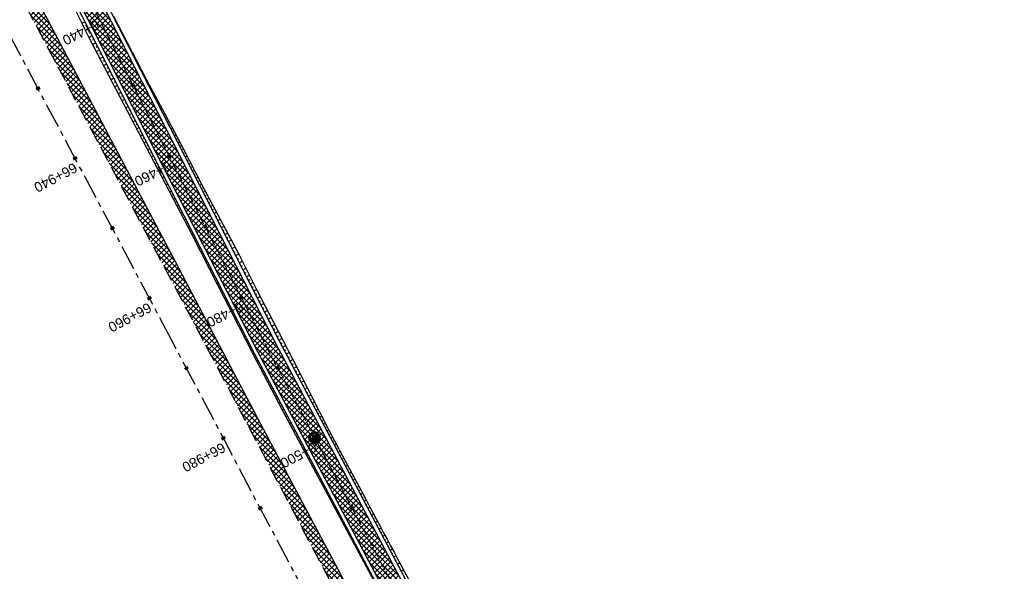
# Model space of a CAD drawing. Header units: metres. Extents: x 7529682 to 7533704, y 5721210 to 5727842.
# Tile 56 of 64: x 7529913 to 7530037, y 5727338 to 5727408. Entities that reach past the tile are written whole.
import ezdxf

# ---------------------------------------------------------------- set-up
doc = ezdxf.new("R2010")
doc.units = ezdxf.units.M
doc.linetypes.add('CENTER', pattern=[50.8, 31.75, -6.35, 6.35, -6.35])
doc.linetypes.add('HIDDEN', pattern=[9.525, 6.35, -3.175])
for name, color, linetype in [('C-DROGI-SYTUACJA-ETYKIETY', 7, 'Continuous'), ('D-hatch-pobocza', 131, 'Continuous'), ('D-pobocza', 7, 'Continuous'), ('D-skarpa', 7, 'Continuous'), ('D-skarpa-kreskowanie', 7, 'Continuous')]:
    doc.layers.add(name, color=color, linetype=linetype)
doc.layers.add('D-hatch-ciag-pieszo-rowerowy', color=7, linetype='Continuous', lineweight=13, true_color=0xff9f80)
for name, color, linetype, lineweight in [('D-krawędzie', 7, 'Continuous', 30), ('D-obrzeża', 7, 'Continuous', 30), ('D-oś', 10, 'CENTER', 30)]:
    doc.layers.add(name, color=color, linetype=linetype, lineweight=lineweight)
doc.layers.add('poprzeczki', color=7, linetype='Continuous', true_color=0x0000c7)
doc.styles.get("Standard").update_dxf_attribs({"font": 'arial.ttf'})
pattern_1 = [(45, (0, 0), (-0.33675960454, 0.33675960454), []), (135, (0, 0), (-0.33675960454, -0.33675960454), [])]

# ---------------------------------------------------------------- blocks, each defined once
blk = doc.blocks.new('AeccTickLine')
at = {"color": 0, "linetype": 'ByBlock', "lineweight": -2}
blk.add_line((0, 1), (0, -1), dxfattribs=at)
blk = doc.blocks.new('kilometraz')
at = {"linetype": 'ByBlock', "lineweight": -2}
blk.add_hatch(color=0, dxfattribs=at).paths.add_polyline_path([(0, -0.28125, 0.41421356), (0.28125, 0, 0.41421356), (0, 0.28125)])
at = {"color": 0, "linetype": 'ByBlock', "lineweight": -2}
blk.add_line((0, 0.28125), (0, -0.28125), dxfattribs=at)
blk.add_circle((0, 0), 0.28125, dxfattribs=at)

msp = doc.modelspace()

# ---------------------------------------------------------------- hatches: boundary and pattern name
at = {"layer": 'D-hatch-ciag-pieszo-rowerowy'}
h = msp.add_hatch(dxfattribs=at)
h.set_pattern_fill('ANSI37', color=256, scale=0.15, style=0)
h.set_pattern_definition(pattern_1)
h.paths.add_polyline_path([(7529994.12, 5727270.04), (7529996.41, 5727271.05), (7529995.89, 5727272.04), (7529987.33, 5727287.9), (7529970.79, 5727319.4), (7529945.39, 5727367.32), (7529919.65, 5727417.71), (7529903.69, 5727447.92), (7529879.89, 5727492.6), (7529862.56, 5727525.26), (7529859.54, 5727525.64), (7529877.69, 5727491.42), (7529901.48, 5727446.75), (7529917.43, 5727416.56), (7529943.17, 5727366.16), (7529968.58, 5727318.23), (7529985.13, 5727286.73), (7529993.68, 5727270.86)])
at = {"layer": 'D-hatch-pobocza'}
h = msp.add_hatch(dxfattribs=at)
h.set_pattern_fill('ANSI37', color=256, scale=0.15, style=0)
h.set_pattern_definition(pattern_1)
h.paths.add_polyline_path([(7529905.34, 5727429.09), (7529892.28, 5727453.58), (7529881.53, 5727473.69), (7529872.27, 5727491.4), (7529857.46, 5727519.14), (7529841.38, 5727549.79), (7529827.75, 5727575.78), (7529816.4, 5727596.89), (7529800.43, 5727627.4), (7529788.07, 5727650.98), (7529775.85, 5727673.83), (7529761.3, 5727701.31), (7529749.89, 5727722.83), (7529745.5, 5727731.66), (7529738.97, 5727744.08), (7529737.46, 5727743.32), (7529742.21, 5727734.3), (7529762.33, 5727696.27), (7529777.78, 5727667.01), (7529799.32, 5727626.3), (7529822.19, 5727583.16), (7529846.92, 5727536.35), (7529864.75, 5727502.66), (7529900.46, 5727434.96), (7529935.35, 5727369.31), (7529971.48, 5727300.79), (7529988.36, 5727268.84), (7529990.28, 5727268.6), (7529990.33, 5727268.62), (7529981.66, 5727284.96), (7529968.42, 5727309.6), (7529956.4, 5727332.85), (7529943.52, 5727357.04), (7529932.32, 5727378.32), (7529916.68, 5727408.01)])

# ---------------------------------------------------------------- linework, layer by layer
at = {"layer": 'D-krawędzie', "linetype": 'HIDDEN', "ltscale": 0.3}
msp.add_lwpolyline([(7529737.46, 5727743.32), (7529742.21, 5727734.3), (7529762.33, 5727696.27), (7529777.78, 5727667.01), (7529799.32, 5727626.3), (7529822.19, 5727583.16), (7529846.92, 5727536.35), (7529864.75, 5727502.66), (7529900.46, 5727434.96), (7529935.35, 5727369.31), (7529971.48, 5727300.79), (7530006.7, 5727234.14), (7530044.2, 5727163.13), (7530082.89, 5727090.2), (7530098.69, 5727060.36), (7530132, 5726997.21), (7530163.82, 5726937.1), (7530204.08, 5726861.01), (7530247.82, 5726778.44)], dxfattribs=at)
at = {"layer": 'D-obrzeża'}
for points in [[(7529996.41, 5727271.05), (7529995.89, 5727272.04), (7529987.33, 5727287.9), (7529970.79, 5727319.4), (7529945.39, 5727367.32), (7529919.65, 5727417.71), (7529903.69, 5727447.92), (7529879.89, 5727492.6), (7529858.76, 5727532.43), (7529838.86, 5727569.49), (7529813.48, 5727616.01), (7529794.96, 5727650.5), (7529776.02, 5727686.41), (7529748.84, 5727737.8), (7529744.12, 5727746.74, 0.071785), (7529740.75, 5727751.36), (7529739.55, 5727752.59, -0.071658), (7529736.19, 5727757.2), (7529717.23, 5727793)], [(7530013.81, 5727232.53), (7529993.68, 5727270.86), (7529985.13, 5727286.73), (7529968.58, 5727318.23), (7529943.17, 5727366.16), (7529917.43, 5727416.56), (7529901.48, 5727446.75), (7529877.69, 5727491.42), (7529856.56, 5727531.25), (7529836.66, 5727568.3), (7529811.28, 5727614.82), (7529792.75, 5727649.33), (7529773.81, 5727685.24), (7529746.63, 5727736.64), (7529746.63, 5727736.64), (7529742.08, 5727745.25, 0.071785), (7529738.71, 5727749.87), (7529737.51, 5727751.1, -0.071658), (7529734.15, 5727755.71), (7529715.01, 5727791.86)]]:
    msp.add_lwpolyline(points, format="xyb", dxfattribs=at)
at = {"layer": 'D-oś', "ltscale": 0.1}
msp.add_lwpolyline([(7530244.73, 5726776.79), (7530200.99, 5726859.38), (7530160.73, 5726935.46), (7530128.9, 5726995.57), (7530095.59, 5727058.73), (7530079.8, 5727088.56), (7530041.11, 5727161.5), (7530003.61, 5727232.51), (7529968.38, 5727299.15), (7529932.26, 5727367.67), (7529897.37, 5727433.33), (7529861.66, 5727501.03), (7529843.83, 5727534.71), (7529819.1, 5727581.52), (7529796.23, 5727624.66), (7529774.69, 5727665.37), (7529759.23, 5727694.64), (7529739.12, 5727732.66), (7529700.24, 5727806.04)], dxfattribs=at)
at = {"layer": 'D-oś', "ltscale": 0.03}
msp.add_lwpolyline([(7529714.3, 5727795.87), (7529735.17, 5727756.46, 0.071658), (7529738.53, 5727751.85), (7529739.73, 5727750.61, -0.071785), (7529743.1, 5727746), (7529747.74, 5727737.22), (7529774.91, 5727685.82), (7529793.85, 5727649.92), (7529812.38, 5727615.42), (7529837.76, 5727568.89), (7529857.66, 5727531.84), (7529878.79, 5727492.01), (7529902.59, 5727447.34), (7529918.54, 5727417.13), (7529944.28, 5727366.74), (7529969.69, 5727318.81), (7529986.23, 5727287.31), (7529994.78, 5727271.45), (7530014.92, 5727233.12)], format="xyb", dxfattribs=at)
at = {"layer": 'D-pobocza'}
for points in [[(7529719.96, 5727788.91), (7529736.63, 5727757.43, 0.071658), (7529739.91, 5727752.94), (7529741.11, 5727751.71, -0.071785), (7529744.56, 5727746.97), (7529749.29, 5727738.04), (7529776.46, 5727686.64), (7529795.4, 5727650.74), (7529813.92, 5727616.25), (7529839.3, 5727569.73), (7529859.2, 5727532.67), (7529880.34, 5727492.83), (7529904.14, 5727448.16), (7529920.09, 5727417.94), (7529945.83, 5727367.55), (7529971.23, 5727319.63), (7529987.77, 5727288.13), (7529996.33, 5727272.27), (7529996.87, 5727271.25)], [(7529718.05, 5727785.05), (7529733.71, 5727755.48, 0.071658), (7529737.15, 5727750.75), (7529738.35, 5727749.52, -0.071785), (7529741.63, 5727745.02), (7529746.19, 5727736.41), (7529773.37, 5727685.01), (7529792.31, 5727649.09), (7529810.84, 5727614.58), (7529836.22, 5727568.06), (7529856.11, 5727531.02), (7529877.24, 5727491.19), (7529901.04, 5727446.52), (7529916.99, 5727416.33), (7529942.73, 5727365.93), (7529968.14, 5727318), (7529984.69, 5727286.49), (7529993.24, 5727270.63), (7529993.66, 5727269.84)]]:
    msp.add_lwpolyline(points, format="xyb", dxfattribs=at)
at = {"layer": 'D-pobocza', "linetype": 'ByBlock'}
msp.add_lwpolyline([(7529990.33, 5727268.62), (7529981.66, 5727284.96), (7529968.42, 5727309.6), (7529956.4, 5727332.85), (7529943.52, 5727357.04), (7529932.32, 5727378.32), (7529916.68, 5727408.01), (7529905.34, 5727429.09), (7529892.28, 5727453.58), (7529881.53, 5727473.69), (7529872.27, 5727491.4), (7529857.46, 5727519.14), (7529841.38, 5727549.79), (7529827.75, 5727575.78), (7529816.4, 5727596.89), (7529800.43, 5727627.4), (7529788.07, 5727650.98), (7529775.85, 5727673.83), (7529761.3, 5727701.31), (7529749.89, 5727722.83), (7529745.5, 5727731.66), (7529738.97, 5727744.08), (7529737.46, 5727743.32)], dxfattribs=at)
at = {"layer": 'D-skarpa', "linetype": 'Continuous'}
for points in [[(7529918.62, 5727412.13, -0.013727), (7529921.38, 5727406.73), (7529921.9, 5727405.72), (7529934.78, 5727381.09), (7529937.06, 5727376.63), (7529942.54, 5727365.85), (7529943.91, 5727363.26), (7529945.77, 5727359.75), (7529946.23, 5727358.83), (7529948.59, 5727354.42), (7529958.04, 5727336.8)], [(7529924.93, 5727408.55), (7529929.03, 5727400.61), (7529931.42, 5727396.22), (7529933.76, 5727391.79), (7529936.05, 5727387.35), (7529940.73, 5727378.51), (7529943, 5727374.05), (7529946.25, 5727367.75), (7529947.58, 5727365.2), (7529949.38, 5727361.66), (7529949.86, 5727360.75), (7529952.13, 5727356.3), (7529954.47, 5727351.88), (7529956.82, 5727347.47, 0.000197), (7529963.89, 5727334.24)]]:
    msp.add_lwpolyline(points, format="xyb", dxfattribs=at)
at = {"layer": 'D-skarpa-kreskowanie', "linetype": 'Continuous'}
for p, q in [((7529921.32, 5727407.85, 107.76), (7529920.91, 5727407.64, 107.45)), ((7529921.54, 5727407.4, 107.76), (7529921.34, 5727407.3, 107.61)), ((7529921.77, 5727406.96, 107.76), (7529921.36, 5727406.75, 107.45)), ((7529925.34, 5727407.72, 107.9), (7529925.32, 5727407.71, 107.89)), ((7529925.56, 5727407.27, 107.89), (7529925.55, 5727407.27, 107.89)), ((7529925.79, 5727406.82, 107.89), (7529925.77, 5727406.82, 107.88)), ((7529922, 5727406.51, 107.76), (7529921.8, 5727406.41, 107.61)), ((7529922.23, 5727406.07, 107.76), (7529921.83, 5727405.86, 107.46)), ((7529922.45, 5727405.62, 107.76), (7529922.26, 5727405.52, 107.61)), ((7529926.02, 5727406.38, 107.88), (7529926.01, 5727406.38, 107.88)), ((7529926.23, 5727405.93, 107.88), (7529926.25, 5727405.93, 107.88)), ((7529926.46, 5727405.48, 107.88), (7529926.46, 5727405.48, 107.87)), ((7529922.68, 5727405.18, 107.75), (7529922.29, 5727404.98, 107.46)), ((7529922.91, 5727404.73, 107.75), (7529922.71, 5727404.63, 107.61)), ((7529923.14, 5727404.29, 107.75), (7529922.75, 5727404.09, 107.46)), ((7529926.68, 5727405.04, 107.88), (7529926.7, 5727405.04, 107.86)), ((7529926.91, 5727404.59, 107.87), (7529926.92, 5727404.6, 107.87)), ((7529927.14, 5727404.14, 107.87), (7529927.17, 5727404.16, 107.85)), ((7529923.36, 5727403.84, 107.75), (7529923.17, 5727403.74, 107.61)), ((7529923.59, 5727403.4, 107.75), (7529923.22, 5727403.2, 107.46)), ((7529923.82, 5727402.95, 107.74), (7529923.63, 5727402.86, 107.61)), ((7529927.37, 5727403.7, 107.87), (7529927.38, 5727403.71, 107.86)), ((7529927.59, 5727403.25, 107.87), (7529927.63, 5727403.27, 107.84)), ((7529924.05, 5727402.51, 107.74), (7529923.68, 5727402.32, 107.47)), ((7529924.27, 5727402.06, 107.74), (7529924.09, 5727401.97, 107.6)), ((7529927.82, 5727402.81, 107.87), (7529927.84, 5727402.82, 107.85)), ((7529928.05, 5727402.36, 107.87), (7529928.1, 5727402.39, 107.83)), ((7529928.28, 5727401.92, 107.86), (7529928.3, 5727401.93, 107.84)), ((7529924.5, 5727401.61, 107.74), (7529924.14, 5727401.43, 107.47)), ((7529924.73, 5727401.17, 107.74), (7529924.55, 5727401.08, 107.6)), ((7529924.96, 5727400.72, 107.74), (7529924.61, 5727400.54, 107.47)), ((7529928.5, 5727401.47, 107.86), (7529928.56, 5727401.5, 107.82)), ((7529928.73, 5727401.03, 107.86), (7529928.76, 5727401.04, 107.84)), ((7529928.96, 5727400.58, 107.86), (7529929.03, 5727400.62, 107.81)), ((7529925.18, 5727400.28, 107.73), (7529925.01, 5727400.19, 107.6)), ((7529925.41, 5727399.83, 107.73), (7529925.07, 5727399.66, 107.48)), ((7529925.64, 5727399.39, 107.73), (7529925.47, 5727399.3, 107.6)), ((7529929.19, 5727400.14, 107.86), (7529929.23, 5727400.16, 107.83)), ((7529929.41, 5727399.69, 107.85), (7529929.51, 5727399.74, 107.79)), ((7529929.64, 5727399.25, 107.85), (7529929.69, 5727399.27, 107.81)), ((7529925.87, 5727398.94, 107.73), (7529925.53, 5727398.77, 107.48)), ((7529926.09, 5727398.5, 107.73), (7529925.93, 5727398.41, 107.6)), ((7529926.32, 5727398.05, 107.72), (7529926, 5727397.89, 107.48)), ((7529929.87, 5727398.8, 107.85), (7529929.98, 5727398.86, 107.76)), ((7529930.1, 5727398.36, 107.85), (7529930.16, 5727398.39, 107.8)), ((7529930.32, 5727397.91, 107.85), (7529930.46, 5727397.98, 107.74)), ((7529926.55, 5727397.61, 107.72), (7529926.39, 5727397.53, 107.6)), ((7529926.78, 5727397.16, 107.72), (7529926.46, 5727397, 107.48)), ((7529927, 5727396.72, 107.72), (7529926.85, 5727396.64, 107.6)), ((7529930.55, 5727397.47, 107.84), (7529930.63, 5727397.5, 107.79)), ((7529930.78, 5727397.02, 107.84), (7529930.94, 5727397.1, 107.72)), ((7529927.23, 5727396.27, 107.72), (7529926.92, 5727396.11, 107.49)), ((7529927.46, 5727395.83, 107.71), (7529927.31, 5727395.75, 107.6)), ((7529931.01, 5727396.58, 107.84), (7529931.09, 5727396.62, 107.78)), ((7529931.23, 5727396.13, 107.84), (7529931.42, 5727396.23, 107.7)), ((7529931.46, 5727395.68, 107.84), (7529931.56, 5727395.73, 107.76)), ((7529927.69, 5727395.38, 107.71), (7529927.39, 5727395.23, 107.49)), ((7529927.91, 5727394.94, 107.71), (7529927.77, 5727394.86, 107.6)), ((7529928.14, 5727394.49, 107.71), (7529927.85, 5727394.34, 107.49)), ((7529931.69, 5727395.24, 107.84), (7529931.89, 5727395.34, 107.69)), ((7529931.92, 5727394.79, 107.83), (7529932.02, 5727394.85, 107.76)), ((7529932.14, 5727394.35, 107.83), (7529932.35, 5727394.46, 107.67)), ((7529928.37, 5727394.05, 107.71), (7529928.22, 5727393.97, 107.6)), ((7529928.6, 5727393.6, 107.7), (7529928.31, 5727393.46, 107.49)), ((7529928.82, 5727393.15, 107.7), (7529928.68, 5727393.08, 107.6)), ((7529932.37, 5727393.9, 107.83), (7529932.48, 5727393.96, 107.75)), ((7529932.6, 5727393.46, 107.83), (7529932.82, 5727393.57, 107.66)), ((7529932.83, 5727393.01, 107.83), (7529932.94, 5727393.07, 107.74)), ((7529929.05, 5727392.71, 107.7), (7529928.78, 5727392.57, 107.5)), ((7529929.28, 5727392.26, 107.7), (7529929.14, 5727392.2, 107.6)), ((7529929.51, 5727391.82, 107.7), (7529929.24, 5727391.68, 107.5)), ((7529933.05, 5727392.57, 107.82), (7529933.29, 5727392.69, 107.65)), ((7529933.28, 5727392.12, 107.82), (7529933.4, 5727392.18, 107.73)), ((7529933.51, 5727391.68, 107.82), (7529933.75, 5727391.8, 107.64)), ((7529929.73, 5727391.37, 107.7), (7529929.6, 5727391.31, 107.6)), ((7529929.96, 5727390.93, 107.69), (7529929.7, 5727390.8, 107.5)), ((7529930.19, 5727390.48, 107.69), (7529930.06, 5727390.42, 107.6)), ((7529933.74, 5727391.23, 107.82), (7529933.86, 5727391.3, 107.73)), ((7529933.96, 5727390.79, 107.82), (7529934.21, 5727390.91, 107.63)), ((7529930.42, 5727390.04, 107.69), (7529930.17, 5727389.91, 107.5)), ((7529930.64, 5727389.59, 107.69), (7529930.52, 5727389.53, 107.6)), ((7529934.19, 5727390.34, 107.81), (7529934.32, 5727390.41, 107.72)), ((7529934.42, 5727389.9, 107.81), (7529934.67, 5727390.02, 107.62)), ((7529934.65, 5727389.45, 107.81), (7529934.77, 5727389.52, 107.72)), ((7529930.87, 5727389.15, 107.69), (7529930.63, 5727389.02, 107.51)), ((7529931.1, 5727388.7, 107.68), (7529930.98, 5727388.64, 107.6)), ((7529931.32, 5727388.26, 107.68), (7529931.09, 5727388.14, 107.51)), ((7529934.87, 5727389.01, 107.81), (7529935.13, 5727389.14, 107.62)), ((7529935.1, 5727388.56, 107.81), (7529935.23, 5727388.63, 107.71)), ((7529935.33, 5727388.11, 107.8), (7529935.59, 5727388.25, 107.61)), ((7529931.55, 5727387.81, 107.68), (7529931.44, 5727387.75, 107.6)), ((7529931.78, 5727387.37, 107.68), (7529931.56, 5727387.25, 107.51)), ((7529932.01, 5727386.92, 107.68), (7529931.9, 5727386.87, 107.6)), ((7529935.55, 5727387.67, 107.8), (7529935.69, 5727387.74, 107.71)), ((7529935.78, 5727387.22, 107.8), (7529936.04, 5727387.36, 107.61)), ((7529936.01, 5727386.78, 107.8), (7529936.14, 5727386.85, 107.7)), ((7529932.23, 5727386.48, 107.67), (7529932.02, 5727386.37, 107.51)), ((7529932.46, 5727386.03, 107.67), (7529932.36, 5727385.98, 107.59)), ((7529932.69, 5727385.58, 107.67), (7529932.48, 5727385.48, 107.52)), ((7529936.24, 5727386.33, 107.8), (7529936.51, 5727386.47, 107.59)), ((7529936.46, 5727385.89, 107.8), (7529936.61, 5727385.96, 107.69)), ((7529936.69, 5727385.44, 107.79), (7529936.98, 5727385.59, 107.58)), ((7529932.92, 5727385.14, 107.67), (7529932.82, 5727385.09, 107.59)), ((7529933.14, 5727384.69, 107.67), (7529932.95, 5727384.59, 107.52)), ((7529933.37, 5727384.25, 107.67), (7529933.28, 5727384.2, 107.59)), ((7529936.92, 5727385, 107.79), (7529937.07, 5727385.07, 107.68)), ((7529937.15, 5727384.55, 107.79), (7529937.45, 5727384.71, 107.56)), ((7529933.6, 5727383.8, 107.66), (7529933.41, 5727383.71, 107.52)), ((7529933.83, 5727383.36, 107.66), (7529933.74, 5727383.31, 107.59)), ((7529937.37, 5727384.11, 107.79), (7529937.53, 5727384.19, 107.67)), ((7529937.6, 5727383.66, 107.79), (7529937.92, 5727383.82, 107.55)), ((7529937.83, 5727383.22, 107.78), (7529937.99, 5727383.3, 107.66)), ((7529934.05, 5727382.91, 107.66), (7529933.88, 5727382.82, 107.53)), ((7529934.28, 5727382.47, 107.66), (7529934.19, 5727382.42, 107.59)), ((7529934.51, 5727382.02, 107.66), (7529934.34, 5727381.94, 107.53)), ((7529938.06, 5727382.77, 107.78), (7529938.38, 5727382.94, 107.54)), ((7529938.28, 5727382.33, 107.78), (7529938.45, 5727382.41, 107.66)), ((7529938.51, 5727381.88, 107.78), (7529938.85, 5727382.05, 107.52)), ((7529934.74, 5727381.58, 107.65), (7529934.65, 5727381.54, 107.59)), ((7529934.96, 5727381.13, 107.65), (7529934.8, 5727381.05, 107.53)), ((7529935.19, 5727380.69, 107.65), (7529935.11, 5727380.65, 107.59)), ((7529938.74, 5727381.44, 107.78), (7529938.91, 5727381.52, 107.65)), ((7529938.97, 5727380.99, 107.77), (7529939.32, 5727381.17, 107.51)), ((7529939.19, 5727380.55, 107.77), (7529939.37, 5727380.64, 107.64)), ((7529935.42, 5727380.24, 107.65), (7529935.26, 5727380.16, 107.53)), ((7529935.65, 5727379.8, 107.65), (7529935.57, 5727379.75, 107.59)), ((7529935.87, 5727379.35, 107.64), (7529935.71, 5727379.27, 107.52)), ((7529939.42, 5727380.1, 107.77), (7529939.79, 5727380.29, 107.5)), ((7529939.65, 5727379.65, 107.77), (7529939.84, 5727379.75, 107.63)), ((7529939.88, 5727379.21, 107.77), (7529940.26, 5727379.4, 107.48)), ((7529936.1, 5727378.91, 107.64), (7529936.02, 5727378.86, 107.58)), ((7529936.33, 5727378.46, 107.64), (7529936.17, 5727378.38, 107.52)), ((7529936.56, 5727378.02, 107.64), (7529936.47, 5727377.97, 107.58)), ((7529940.1, 5727378.76, 107.77), (7529940.3, 5727378.86, 107.62)), ((7529940.33, 5727378.32, 107.76), (7529940.72, 5727378.52, 107.47)), ((7529936.78, 5727377.57, 107.64), (7529936.62, 5727377.49, 107.51)), ((7529937.01, 5727377.12, 107.64), (7529936.93, 5727377.08, 107.57)), ((7529940.56, 5727377.87, 107.76), (7529940.75, 5727377.97, 107.62)), ((7529940.79, 5727377.43, 107.76), (7529941.18, 5727377.63, 107.47)), ((7529941.01, 5727376.98, 107.76), (7529941.21, 5727377.08, 107.61)), ((7529937.24, 5727376.68, 107.63), (7529937.08, 5727376.6, 107.51)), ((7529937.47, 5727376.23, 107.63), (7529937.38, 5727376.19, 107.57)), ((7529937.69, 5727375.79, 107.63), (7529937.53, 5727375.7, 107.51)), ((7529941.24, 5727376.54, 107.76), (7529941.63, 5727376.74, 107.46)), ((7529941.47, 5727376.09, 107.75), (7529941.66, 5727376.19, 107.61)), ((7529941.7, 5727375.65, 107.75), (7529942.08, 5727375.85, 107.46)), ((7529937.92, 5727375.34, 107.63), (7529937.84, 5727375.3, 107.57)), ((7529938.15, 5727374.9, 107.63), (7529937.98, 5727374.81, 107.5)), ((7529938.38, 5727374.45, 107.62), (7529938.29, 5727374.41, 107.56)), ((7529941.92, 5727375.2, 107.75), (7529942.12, 5727375.3, 107.61)), ((7529942.15, 5727374.76, 107.75), (7529942.54, 5727374.95, 107.46)), ((7529942.38, 5727374.31, 107.75), (7529942.57, 5727374.41, 107.6)), ((7529938.6, 5727374.01, 107.62), (7529938.44, 5727373.92, 107.5)), ((7529938.83, 5727373.56, 107.62), (7529938.75, 5727373.52, 107.56)), ((7529939.06, 5727373.12, 107.62), (7529938.89, 5727373.03, 107.49)), ((7529942.61, 5727373.87, 107.74), (7529942.99, 5727374.06, 107.46)), ((7529942.83, 5727373.42, 107.74), (7529943.03, 5727373.52, 107.6)), ((7529943.06, 5727372.98, 107.74), (7529943.45, 5727373.17, 107.45)), ((7529939.29, 5727372.67, 107.62), (7529939.2, 5727372.63, 107.55)), ((7529939.51, 5727372.23, 107.61), (7529939.34, 5727372.14, 107.49)), ((7529939.74, 5727371.78, 107.61), (7529939.66, 5727371.74, 107.55)), ((7529943.29, 5727372.53, 107.74), (7529943.48, 5727372.63, 107.59)), ((7529943.52, 5727372.09, 107.74), (7529943.91, 5727372.29, 107.44)), ((7529939.97, 5727371.34, 107.61), (7529939.8, 5727371.25, 107.48)), ((7529940.2, 5727370.89, 107.61), (7529940.11, 5727370.85, 107.54)), ((7529943.74, 5727371.64, 107.74), (7529943.94, 5727371.74, 107.59)), ((7529943.97, 5727371.19, 107.73), (7529944.37, 5727371.4, 107.44)), ((7529944.2, 5727370.75, 107.73), (7529944.4, 5727370.85, 107.58)), ((7529940.42, 5727370.45, 107.61), (7529940.25, 5727370.36, 107.48)), ((7529940.65, 5727370, 107.6), (7529940.56, 5727369.96, 107.54)), ((7529940.88, 5727369.56, 107.6), (7529940.7, 5727369.47, 107.47)), ((7529944.43, 5727370.3, 107.73), (7529944.82, 5727370.51, 107.43)), ((7529944.65, 5727369.86, 107.73), (7529944.85, 5727369.96, 107.58)), ((7529944.88, 5727369.41, 107.73), (7529945.28, 5727369.62, 107.43)), ((7529941.11, 5727369.11, 107.6), (7529941.02, 5727369.07, 107.54)), ((7529941.33, 5727368.66, 107.6), (7529941.16, 5727368.57, 107.47)), ((7529941.56, 5727368.22, 107.6), (7529941.47, 5727368.17, 107.53)), ((7529945.11, 5727368.97, 107.72), (7529945.31, 5727369.07, 107.57)), ((7529945.34, 5727368.52, 107.72), (7529945.74, 5727368.73, 107.42)), ((7529945.56, 5727368.08, 107.72), (7529945.77, 5727368.18, 107.57)), ((7529941.79, 5727367.77, 107.6), (7529941.61, 5727367.68, 107.46)), ((7529942.02, 5727367.33, 107.59), (7529941.93, 5727367.28, 107.53)), ((7529942.24, 5727366.88, 107.59), (7529942.06, 5727366.79, 107.46)), ((7529945.79, 5727367.63, 107.72), (7529946.2, 5727367.84, 107.41)), ((7529946.02, 5727367.19, 107.72), (7529946.22, 5727367.3, 107.56)), ((7529946.26, 5727366.75, 107.71), (7529946.66, 5727366.96, 107.41)), ((7529942.47, 5727366.44, 107.59), (7529942.38, 5727366.39, 107.52)), ((7529942.7, 5727365.99, 107.59), (7529942.52, 5727365.9, 107.45)), ((7529946.49, 5727366.31, 107.71), (7529946.69, 5727366.41, 107.56)), ((7529946.73, 5727365.86, 107.71), (7529947.12, 5727366.08, 107.41)), ((7529942.93, 5727365.55, 107.59), (7529942.84, 5727365.5, 107.52)), ((7529943.17, 5727365.11, 107.58), (7529942.98, 5727365.01, 107.45)), ((7529943.4, 5727364.67, 107.58), (7529943.31, 5727364.62, 107.51)), ((7529946.96, 5727365.42, 107.71), (7529947.16, 5727365.53, 107.56)), ((7529947.19, 5727364.98, 107.71), (7529947.59, 5727365.19, 107.41)), ((7529947.43, 5727364.54, 107.7), (7529947.62, 5727364.64, 107.56)), ((7529943.63, 5727364.23, 107.58), (7529943.45, 5727364.13, 107.44)), ((7529943.87, 5727363.78, 107.58), (7529943.78, 5727363.74, 107.51)), ((7529944.1, 5727363.34, 107.58), (7529943.92, 5727363.24, 107.44)), ((7529947.66, 5727364.1, 107.7), (7529948.04, 5727364.3, 107.42)), ((7529947.9, 5727363.66, 107.7), (7529948.08, 5727363.75, 107.56)), ((7529948.13, 5727363.21, 107.7), (7529948.49, 5727363.41, 107.42)), ((7529944.34, 5727362.9, 107.57), (7529944.24, 5727362.85, 107.51)), ((7529944.57, 5727362.46, 107.57), (7529944.39, 5727362.36, 107.43)), ((7529944.8, 5727362.02, 107.57), (7529944.71, 5727361.97, 107.5)), ((7529948.37, 5727362.77, 107.7), (7529948.54, 5727362.87, 107.56)), ((7529948.6, 5727362.33, 107.7), (7529948.95, 5727362.52, 107.43)), ((7529948.83, 5727361.89, 107.69), (7529949, 5727361.98, 107.56)), ((7529945.04, 5727361.57, 107.57), (7529944.85, 5727361.48, 107.43)), ((7529945.27, 5727361.13, 107.57), (7529945.18, 5727361.08, 107.5)), ((7529945.51, 5727360.69, 107.57), (7529945.32, 5727360.59, 107.42)), ((7529949.07, 5727361.45, 107.69), (7529949.4, 5727361.62, 107.44)), ((7529949.3, 5727361.01, 107.69), (7529949.47, 5727361.09, 107.57)), ((7529949.54, 5727360.56, 107.7), (7529949.86, 5727360.74, 107.45)), ((7529945.74, 5727360.25, 107.56), (7529945.65, 5727360.2, 107.49)), ((7529945.98, 5727359.81, 107.56), (7529945.79, 5727359.71, 107.42)), ((7529946.21, 5727359.37, 107.56), (7529946.11, 5727359.31, 107.49)), ((7529949.77, 5727360.12, 107.7), (7529949.93, 5727360.21, 107.58)), ((7529950, 5727359.68, 107.7), (7529950.32, 5727359.85, 107.46)), ((7529946.44, 5727358.92, 107.57), (7529946.24, 5727358.82, 107.41)), ((7529946.68, 5727358.48, 107.57), (7529946.58, 5727358.43, 107.49)), ((7529950.24, 5727359.24, 107.7), (7529950.39, 5727359.32, 107.58)), ((7529950.47, 5727358.8, 107.7), (7529950.77, 5727358.95, 107.48)), ((7529950.71, 5727358.35, 107.7), (7529950.85, 5727358.43, 107.59)), ((7529946.91, 5727358.04, 107.57), (7529946.71, 5727357.94, 107.42)), ((7529947.15, 5727357.6, 107.57), (7529947.05, 5727357.55, 107.5)), ((7529947.38, 5727357.16, 107.57), (7529947.18, 5727357.05, 107.42)), ((7529950.94, 5727357.91, 107.71), (7529951.23, 5727358.06, 107.49)), ((7529951.18, 5727357.47, 107.71), (7529951.31, 5727357.54, 107.6)), ((7529951.41, 5727357.03, 107.71), (7529951.68, 5727357.17, 107.5)), ((7529947.61, 5727356.72, 107.57), (7529947.52, 5727356.66, 107.5)), ((7529947.85, 5727356.27, 107.58), (7529947.65, 5727356.17, 107.43)), ((7529948.08, 5727355.83, 107.58), (7529947.99, 5727355.78, 107.5)), ((7529951.64, 5727356.59, 107.71), (7529951.78, 5727356.66, 107.61)), ((7529951.88, 5727356.15, 107.71), (7529952.13, 5727356.28, 107.52)), ((7529952.11, 5727355.7, 107.71), (7529952.24, 5727355.77, 107.62)), ((7529948.32, 5727355.39, 107.58), (7529948.13, 5727355.29, 107.43)), ((7529948.55, 5727354.95, 107.58), (7529948.46, 5727354.9, 107.51)), ((7529948.79, 5727354.51, 107.58), (7529948.6, 5727354.41, 107.44)), ((7529952.35, 5727355.26, 107.72), (7529952.6, 5727355.4, 107.52)), ((7529952.58, 5727354.82, 107.72), (7529952.71, 5727354.89, 107.62)), ((7529952.81, 5727354.38, 107.72), (7529953.07, 5727354.51, 107.53)), ((7529949.02, 5727354.06, 107.58), (7529948.93, 5727354.02, 107.51)), ((7529949.25, 5727353.62, 107.59), (7529949.07, 5727353.53, 107.45)), ((7529949.49, 5727353.18, 107.59), (7529949.4, 5727353.13, 107.52)), ((7529953.05, 5727353.94, 107.72), (7529953.18, 5727354, 107.62)), ((7529953.28, 5727353.5, 107.72), (7529953.54, 5727353.63, 107.53)), ((7529953.52, 5727353.05, 107.72), (7529953.64, 5727353.12, 107.63)), ((7529949.72, 5727352.74, 107.59), (7529949.54, 5727352.64, 107.45)), ((7529949.96, 5727352.3, 107.59), (7529949.87, 5727352.25, 107.52)), ((7529953.75, 5727352.61, 107.73), (7529954.01, 5727352.75, 107.53)), ((7529953.99, 5727352.17, 107.73), (7529954.11, 5727352.24, 107.63)), ((7529950.19, 5727351.86, 107.59), (7529950.01, 5727351.76, 107.46)), ((7529950.42, 5727351.41, 107.59), (7529950.34, 5727351.37, 107.53)), ((7529950.66, 5727350.97, 107.6), (7529950.49, 5727350.88, 107.47)), ((7529954.22, 5727351.73, 107.73), (7529954.47, 5727351.86, 107.54)), ((7529954.45, 5727351.29, 107.73), (7529954.58, 5727351.35, 107.63)), ((7529954.69, 5727350.84, 107.73), (7529954.95, 5727350.98, 107.54)), ((7529950.89, 5727350.53, 107.6), (7529950.81, 5727350.49, 107.53)), ((7529951.13, 5727350.09, 107.6), (7529950.96, 5727350, 107.47)), ((7529951.36, 5727349.65, 107.6), (7529951.28, 5727349.6, 107.54)), ((7529954.92, 5727350.4, 107.73), (7529955.05, 5727350.47, 107.64)), ((7529955.16, 5727349.96, 107.74), (7529955.42, 5727350.1, 107.54)), ((7529955.39, 5727349.52, 107.74), (7529955.52, 5727349.59, 107.64)), ((7529951.6, 5727349.21, 107.6), (7529951.43, 5727349.12, 107.48)), ((7529951.83, 5727348.76, 107.6), (7529951.75, 5727348.72, 107.54)), ((7529952.06, 5727348.32, 107.61), (7529951.91, 5727348.24, 107.49)), ((7529955.62, 5727349.08, 107.74), (7529955.89, 5727349.22, 107.54)), ((7529955.86, 5727348.64, 107.74), (7529955.99, 5727348.71, 107.64)), ((7529956.09, 5727348.19, 107.74), (7529956.36, 5727348.33, 107.54)), ((7529952.3, 5727347.88, 107.61), (7529952.22, 5727347.84, 107.55)), ((7529952.53, 5727347.44, 107.61), (7529952.38, 5727347.36, 107.49)), ((7529952.77, 5727347, 107.61), (7529952.69, 5727346.96, 107.55)), ((7529956.33, 5727347.75, 107.74), (7529956.46, 5727347.82, 107.64)), ((7529956.56, 5727347.31, 107.74), (7529956.83, 5727347.45, 107.54)), ((7529956.8, 5727346.87, 107.75), (7529956.93, 5727346.94, 107.65)), ((7529953, 5727346.55, 107.61), (7529952.85, 5727346.48, 107.5)), ((7529953.23, 5727346.11, 107.61), (7529953.16, 5727346.07, 107.56)), ((7529953.47, 5727345.67, 107.61), (7529953.32, 5727345.59, 107.51)), ((7529957.03, 5727346.43, 107.75), (7529957.3, 5727346.57, 107.55)), ((7529957.26, 5727345.99, 107.75), (7529957.4, 5727346.06, 107.65)), ((7529957.5, 5727345.54, 107.75), (7529957.77, 5727345.69, 107.55)), ((7529953.7, 5727345.23, 107.62), (7529953.63, 5727345.19, 107.56)), ((7529953.94, 5727344.79, 107.62), (7529953.8, 5727344.71, 107.51)), ((7529957.73, 5727345.1, 107.75), (7529957.87, 5727345.17, 107.65)), ((7529957.97, 5727344.66, 107.75), (7529958.24, 5727344.8, 107.55)), ((7529954.17, 5727344.35, 107.62), (7529954.1, 5727344.31, 107.57)), ((7529954.41, 5727343.9, 107.62), (7529954.27, 5727343.83, 107.52)), ((7529954.64, 5727343.46, 107.62), (7529954.57, 5727343.43, 107.57)), ((7529958.2, 5727344.22, 107.76), (7529958.34, 5727344.29, 107.65)), ((7529958.43, 5727343.78, 107.76), (7529958.71, 5727343.92, 107.55)), ((7529958.67, 5727343.33, 107.76), (7529958.81, 5727343.41, 107.66)), ((7529954.87, 5727343.02, 107.62), (7529954.74, 5727342.95, 107.53)), ((7529955.11, 5727342.58, 107.63), (7529955.04, 5727342.54, 107.58)), ((7529955.34, 5727342.14, 107.63), (7529955.21, 5727342.07, 107.53)), ((7529958.9, 5727342.89, 107.76), (7529959.18, 5727343.04, 107.55)), ((7529959.14, 5727342.45, 107.76), (7529959.28, 5727342.52, 107.66)), ((7529959.37, 5727342.01, 107.76), (7529959.65, 5727342.16, 107.56)), ((7529955.58, 5727341.7, 107.63), (7529955.51, 5727341.66, 107.58)), ((7529955.81, 5727341.25, 107.63), (7529955.69, 5727341.19, 107.54)), ((7529956.04, 5727340.81, 107.63), (7529955.98, 5727340.78, 107.59)), ((7529959.61, 5727341.57, 107.77), (7529959.74, 5727341.64, 107.66)), ((7529959.84, 5727341.13, 107.77), (7529960.12, 5727341.27, 107.56)), ((7529960.07, 5727340.68, 107.77), (7529960.21, 5727340.76, 107.66)), ((7529956.28, 5727340.37, 107.63), (7529956.16, 5727340.31, 107.54)), ((7529956.51, 5727339.93, 107.64), (7529956.45, 5727339.9, 107.59)), ((7529956.75, 5727339.49, 107.64), (7529956.63, 5727339.43, 107.55)), ((7529960.31, 5727340.24, 107.77), (7529960.59, 5727340.39, 107.56)), ((7529960.54, 5727339.8, 107.77), (7529960.68, 5727339.88, 107.67)), ((7529960.78, 5727339.36, 107.77), (7529961.06, 5727339.51, 107.56)), ((7529956.98, 5727339.04, 107.64), (7529956.92, 5727339.01, 107.6)), ((7529957.22, 5727338.6, 107.64), (7529957.1, 5727338.54, 107.56)), ((7529961.01, 5727338.92, 107.78), (7529961.15, 5727338.99, 107.67)), ((7529961.24, 5727338.47, 107.78), (7529961.53, 5727338.63, 107.56))]:
    msp.add_line(p, q, dxfattribs=at)

# ---------------------------------------------------------------- block references
at = {"layer": 'C-DROGI-SYTUACJA-ETYKIETY', "color": 7, "linetype": 'Continuous', "lineweight": 60, "xscale": 0.25, "yscale": 0.25, "zscale": 0.25}
for p, rotation in [((7529915.37, 5727399.45), 297.9888522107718), ((7529920.06, 5727390.62), 297.9888522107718), ((7529924.76, 5727381.79), 297.9888522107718), ((7529929.45, 5727372.96), 297.9888522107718), ((7529934.13, 5727364.12), 297.7973605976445), ((7529938.79, 5727355.28), 297.7973605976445), ((7529943.46, 5727346.43), 297.7973605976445)]:
    msp.add_blockref('AeccTickLine', p, dxfattribs=dict(at, rotation=rotation))
at = {"layer": 'poprzeczki', "color": 7, "linetype": 'Continuous', "lineweight": 60, "xscale": 0.25, "yscale": 0.25, "zscale": 0.25}
for p, rotation in [((7529927.4, 5727399.78), 297.0592859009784), ((7529931.95, 5727390.87), 297.0592859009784), ((7529936.5, 5727381.97), 297.0592859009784), ((7529941.05, 5727373.06), 297.0592859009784), ((7529945.64, 5727364.18), 297.9266248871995), ((7529955.01, 5727346.51), 297.9266248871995)]:
    msp.add_blockref('AeccTickLine', p, dxfattribs=dict(at, rotation=rotation))
at = {"layer": 'poprzeczki', "color": 10, "linetype": 'Continuous', "lineweight": 60, "xscale": 2.249999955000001, "yscale": 2.249999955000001, "zscale": 2.249999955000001, "rotation": 297.9266248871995}
msp.add_blockref('kilometraz', (7529950.32, 5727355.34), dxfattribs=at)

# ---------------------------------------------------------------- texts
at = {"layer": 'C-DROGI-SYTUACJA-ETYKIETY', "color": 7}
for s, rotation, p in [('0+440', 207.0593, (7529922.69, 5727408.18)), ('66+940', 207.9889, (7529919.91, 5727390.11)), ('0+460', 207.0593, (7529931.79, 5727390.37)), ('66+960', 207.9889, (7529929.29, 5727372.45)), ('0+480', 207.0593, (7529940.89, 5727372.56)), ('66+980', 207.7974, (7529938.64, 5727354.77)), ('0+500', 207.9266, (7529950.17, 5727354.83))]:
    msp.add_text(s, height=1.25, rotation=rotation, dxfattribs=at).set_placement(p)

doc.saveas('drawing.dxf')
